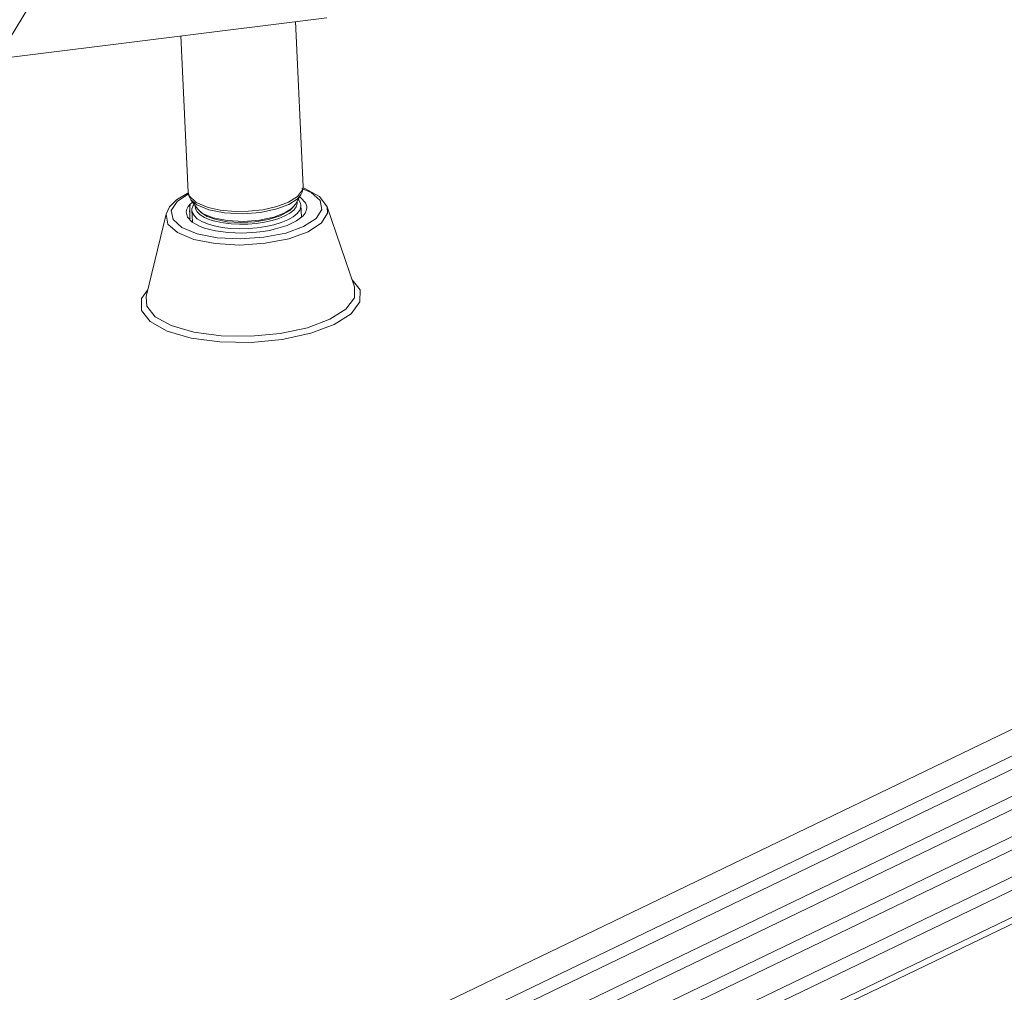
# Model space of a CAD drawing. Header units: millimetres. Extents: x 3925 to 5043, y -86 to 778.
# Tile 87 of 96: x 4832 to 4875, y 424 to 466. Entities that reach past the tile are written whole.
import ezdxf

# ---------------------------------------------------------------- set-up
doc = ezdxf.new("R2010")
doc.units = ezdxf.units.MM
doc.header["$LTSCALE"] = 46.255
for name, color, linetype in [('ARAKNO_13891DXF_CONTINUOUS_LINE', 7, 'CONTINUOUS'), ('H30-BOTTOM-CDXF_CONTINUOUS_LINE', 7, 'CONTINUOUS'), ('H30_CEILING_DXF_CONTINUOUS_LINE', 7, 'CONTINUOUS')]:
    doc.layers.add(name, color=color, linetype=linetype)

msp = doc.modelspace()

# ---------------------------------------------------------------- linework, layer by layer
at = {"layer": 'ARAKNO_13891DXF_CONTINUOUS_LINE', "color": 7, "linetype": 'Continuous', "lineweight": 0}
for p, q in [((4829.4117, 461.7163), (4834.171, 469.5745)), ((4831.1133, 464.5259), (4845.4488, 466.3155)), ((4844.4139, 458.9622), (4844.0833, 466.1451)), ((4839.4192, 458.7323), (4839.1066, 465.5238)), ((4839.4192, 458.7323), (4839.467, 458.5643)), ((4839.467, 458.5643), (4839.7607, 458.2803)), ((4839.5393, 458.3976), (4839.7949, 458.1725)), ((4839.8193, 458.0034), (4839.5393, 458.3976)), ((4839.7607, 458.2803), (4840.2838, 458.0605)), ((4843.2772, 458.1), (4843.7903, 458.2896)), ((4843.7903, 458.2896), (4844.181, 458.5334)), ((4844.1617, 458.4271), (4843.8029, 458.1972)), ((4844.0825, 458.1996), (4844.3251, 458.6179)), ((4844.3251, 458.6179), (4844.1617, 458.4271)), ((4839.7949, 458.1725), (4840.311, 457.9556)), ((4839.8193, 458.0034), (4839.9928, 457.8263)), ((4840.2838, 458.0605), (4840.8065, 457.9483)), ((4839.9928, 457.8263), (4840.2455, 457.6748)), ((4840.2455, 457.6748), (4840.573, 457.5531)), ((4841.1208, 457.4905), (4840.5067, 457.6096))]:
    msp.add_line(p, q, dxfattribs=at)
for points in [[(4839.5393, 458.3976), (4839.4758, 458.5061), (4839.4358, 458.6186), (4839.4192, 458.7323)], [(4844.181, 458.5334), (4844.3961, 458.8296), (4844.4139, 458.9622)], [(4844.4139, 458.9622), (4844.4078, 458.8475), (4844.3783, 458.7318), (4844.3251, 458.6179)], [(4839.8193, 458.0034), (4840.0468, 457.8029), (4840.5067, 457.6096)], [(4843.8029, 458.1972), (4843.2756, 457.9979), (4842.5716, 457.8487), (4841.7967, 457.7861), (4841, 457.822), (4840.311, 457.9556)], [(4840.573, 457.5531), (4841.1153, 457.4438), (4841.7115, 457.4061), (4842.3224, 457.4382), (4842.9068, 457.538), (4843.4264, 457.7036), (4843.8362, 457.932), (4844.0825, 458.1996)], [(4840.8065, 457.9483), (4841.4573, 457.8907), (4842.0374, 457.8983), (4842.6695, 457.9665), (4843.2772, 458.1)], [(4844.0825, 458.1996), (4843.9375, 458.0301), (4843.6181, 457.8252), (4843.1485, 457.6476), (4842.5213, 457.5145), (4841.8308, 457.4587), (4841.1208, 457.4905)]]:
    msp.add_lwpolyline(points, dxfattribs=at)
at = {"layer": 'H30-BOTTOM-CDXF_CONTINUOUS_LINE', "color": 7, "linetype": 'Continuous', "lineweight": 0}
for p, q in [((4844.768, 458.7142), (4844.3644, 458.8812)), ((4844.4676, 458.9045), (4844.4034, 458.9209)), ((4845.1342, 458.5391), (4844.4676, 458.9045)), ((4845.1557, 458.3646), (4844.768, 458.7142)), ((4838.9357, 458.3268), (4838.6865, 457.9344)), ((4839.3749, 458.6719), (4838.9128, 458.3943)), ((4839.4312, 458.6503), (4838.9357, 458.3268)), ((4839.4254, 458.6898), (4839.3749, 458.6719)), ((4839.6471, 458.3234), (4839.5011, 458.2094)), ((4844.3153, 458.4866), (4844.2591, 458.5177)), ((4845.4611, 458.0936), (4845.1342, 458.5391)), ((4838.6865, 457.9344), (4838.7595, 457.5449)), ((4839.3355, 457.8715), (4839.396, 457.639)), ((4839.4134, 458.0981), (4839.5011, 458.2094)), ((4839.4752, 457.8611), (4839.5011, 458.2094)), ((4839.4914, 458.1496), (4839.4942, 458.18)), ((4839.4942, 458.18), (4839.5011, 458.2094)), ((4844.5797, 458.038), (4844.575, 458.1202)), ((4846.656, 454.6028), (4845.4611, 458.0936)), ((4837.587, 454.1854), (4838.4562, 457.7712)), ((4838.7595, 457.5449), (4839.1473, 457.1953)), ((4839.396, 457.639), (4839.5999, 457.423)), ((4839.4869, 457.5428), (4839.4859, 457.6101)), ((4839.5999, 457.423), (4839.9338, 457.2376)), ((4844.1312, 457.4793), (4844.4141, 457.7002)), ((4844.5018, 457.8114), (4844.4141, 457.7002)), ((4839.1473, 457.1953), (4839.8114, 456.9206)), ((4843.6678, 456.9506), (4844.4424, 457.2321)), ((4843.7904, 456.7028), (4844.6328, 457.0079)), ((4838.95, 456.9676), (4839.6615, 456.6735)), ((4839.6615, 456.6735), (4840.5986, 456.4881)), ((4839.8114, 456.9206), (4840.6868, 456.7476)), ((4842.7692, 456.5035), (4843.7904, 456.7028)), ((4840.5986, 456.4881), (4841.6694, 456.4295)), ((4841.6694, 456.4295), (4842.7692, 456.5035)), ((4833.0572, 415.0387), (4913.3866, 453.7452)), ((4834.5694, 414.5989), (4914.8988, 453.3054)), ((4844.6034, 452.8329), (4845.5836, 453.1971)), ((4835.3255, 414.379), (4915.6549, 453.0854)), ((4838.6864, 452.9219), (4839.6693, 452.636)), ((4843.4228, 452.5795), (4844.6034, 452.8329)), ((4844.7555, 452.5933), (4845.7741, 452.9729)), ((4835.857, 407.9163), (4928.4861, 452.5494)), ((4836.8377, 413.9391), (4917.167, 452.6456)), ((4837.5938, 413.7192), (4917.9231, 452.4257)), ((4838.5104, 452.6838), (4839.5478, 452.382)), ((4843.509, 452.3242), (4844.7555, 452.5933)), ((4839.106, 413.2794), (4919.4353, 451.9859)), ((4839.8621, 413.0595), (4920.1914, 451.7659)), ((4841.3742, 412.6196), (4921.7036, 451.3261)), ((4842.1303, 412.3997), (4922.4597, 451.1062)), ((4843.6425, 411.9599), (4923.9719, 450.6664))]:
    msp.add_line(p, q, dxfattribs=at)
for points in [[(4838.9128, 458.3943), (4838.6092, 458.0919), (4838.4562, 457.7712)], [(4844.575, 458.1202), (4844.5192, 458.2705), (4844.3153, 458.4866)], [(4844.4424, 457.2321), (4844.9795, 457.5827), (4845.2288, 457.9752), (4845.1557, 458.3646)], [(4839.3355, 457.8715), (4839.358, 457.985), (4839.4134, 458.0981)], [(4839.4859, 457.6101), (4839.4851, 457.6736), (4839.4846, 457.7327), (4839.4843, 457.7881), (4839.4842, 457.8404), (4839.4843, 457.8902), (4839.4847, 457.9383), (4839.4853, 457.9845)], [(4839.4853, 457.9845), (4839.4862, 458.0285), (4839.4874, 458.0699), (4839.4889, 458.1088), (4839.4911, 458.1455), (4839.4914, 458.1496)], [(4844.5797, 458.038), (4844.5573, 457.9245), (4844.5018, 457.8114)], [(4844.6328, 457.0079), (4845.2142, 457.3889), (4845.4777, 457.8086), (4845.4611, 458.0936)], [(4838.4562, 457.7712), (4838.5337, 457.3416), (4838.95, 456.9676)], [(4843.2237, 457.1266), (4843.7256, 457.2838), (4844.1312, 457.4793)], [(4840.6016, 457.0434), (4840.3578, 457.0975), (4840.1342, 457.1626), (4839.9338, 457.2376)], [(4840.6016, 457.0434), (4841.1639, 456.9681), (4841.7735, 456.9475), (4842.3902, 456.983)], [(4843.2237, 457.1266), (4842.9574, 457.0673), (4842.6784, 457.0192), (4842.3902, 456.983)], [(4840.6868, 456.7476), (4841.6876, 456.6934), (4842.7136, 456.7632), (4843.6678, 456.9506)], [(4845.7741, 452.9729), (4846.5042, 453.4356), (4846.8931, 453.9542), (4846.8941, 454.4778), (4846.5499, 454.9126)], [(4837.6561, 454.4704), (4837.3834, 454.1067), (4837.3823, 453.5831), (4837.7685, 453.0953), (4838.5104, 452.6838)], [(4845.5836, 453.1971), (4846.2841, 453.6427), (4846.6481, 454.1336), (4846.656, 454.6028)], [(4837.587, 454.1854), (4837.6146, 453.7731), (4837.9825, 453.3114), (4838.6864, 452.9219)], [(4839.5478, 452.382), (4840.7961, 452.2143), (4842.154, 452.1946), (4843.509, 452.3242)], [(4839.6693, 452.636), (4840.8516, 452.4769), (4842.1375, 452.4576), (4843.4228, 452.5795)]]:
    msp.add_lwpolyline(points, dxfattribs=at)
at = {"layer": 'H30_CEILING_DXF_CONTINUOUS_LINE', "color": 7, "linetype": 'Continuous', "lineweight": 0}
for p, q in [((4844.234, 458.3871), (4844.2067, 458.4137)), ((4839.6047, 457.4204), (4839.5809, 457.9379)), ((4839.8104, 457.8671), (4839.9405, 457.741)), ((4843.8455, 457.8182), (4844.01, 457.9502)), ((4844.3492, 457.6495), (4844.3258, 458.1563)), ((4840.3599, 457.5282), (4840.6378, 457.4474)), ((4843.4693, 457.4089), (4843.7491, 457.5248)), ((4843.6293, 457.6963), (4843.8455, 457.8182)), ((4843.1482, 457.3104), (4843.4693, 457.4089))]:
    msp.add_line(p, q, dxfattribs=at)
for points in [[(4844.01, 457.9502), (4844.1181, 458.0885), (4844.1671, 458.2295), (4844.1587, 458.3309)], [(4844.3258, 458.1563), (4844.3107, 458.2432), (4844.234, 458.3871)], [(4839.6771, 458.2035), (4839.6358, 458.1508), (4839.5836, 458.0002), (4839.5809, 457.9379)], [(4839.5809, 457.9379), (4839.596, 457.851), (4839.6727, 457.7071), (4839.8116, 457.5725)], [(4839.7277, 458.1323), (4839.7385, 458.0019), (4839.8104, 457.8671)], [(4843.7491, 457.5248), (4843.9799, 457.6549), (4844.1554, 457.7958), (4844.2709, 457.9435), (4844.3231, 458.094), (4844.3258, 458.1563)], [(4839.8116, 457.5725), (4840.0089, 457.4508), (4840.2593, 457.3454)], [(4839.9405, 457.741), (4840.1254, 457.627), (4840.3599, 457.5282)], [(4840.6378, 457.4474), (4840.9513, 457.3867), (4841.292, 457.3479), (4841.6506, 457.3318), (4842.0173, 457.3391), (4842.3821, 457.3694), (4842.7349, 457.422), (4843.0663, 457.4955), (4843.3672, 457.5877), (4843.6293, 457.6963)], [(4840.2593, 457.3454), (4840.5559, 457.2592), (4840.8906, 457.1944), (4841.2543, 457.1529), (4841.637, 457.1358), (4842.0284, 457.1435), (4842.4178, 457.1759), (4842.7944, 457.2321), (4843.1482, 457.3104)]]:
    msp.add_lwpolyline(points, dxfattribs=at)

doc.saveas('drawing.dxf')
